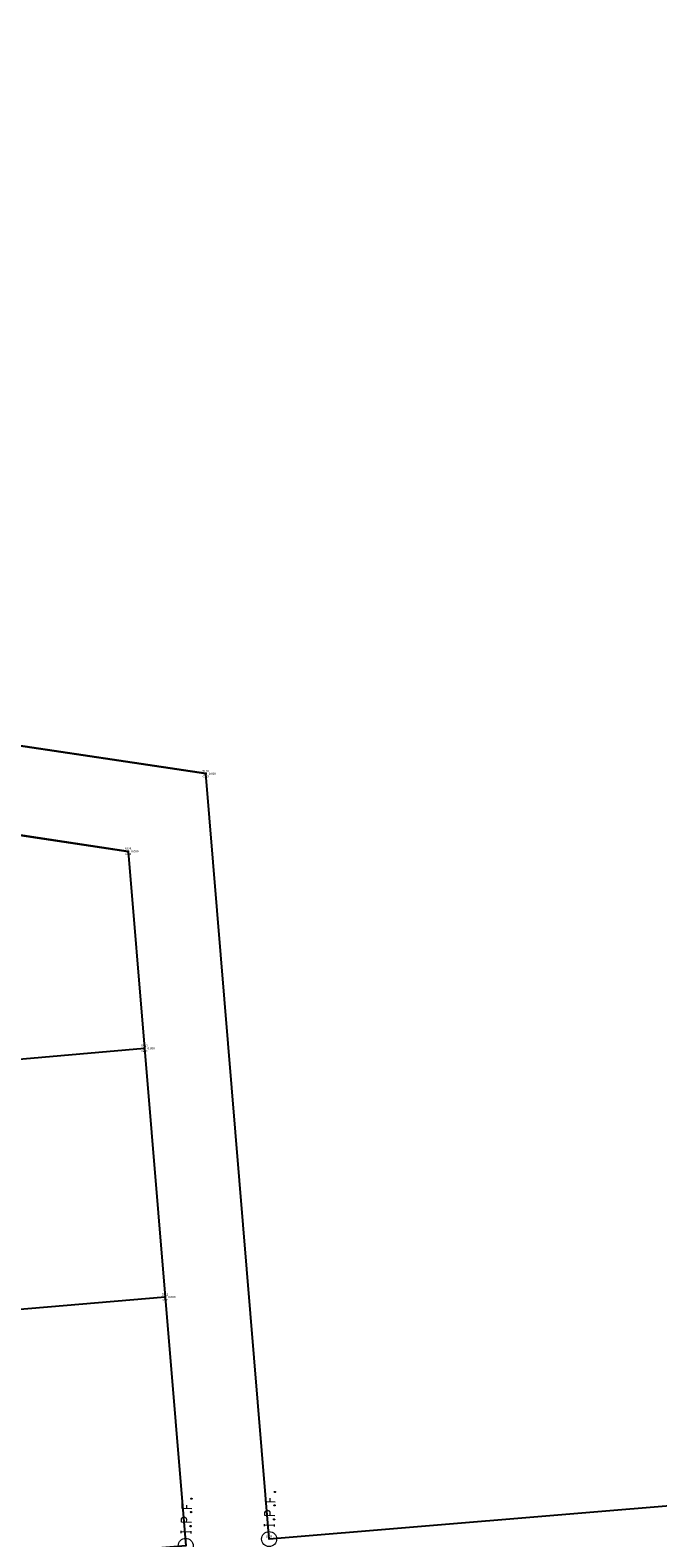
# Model space of a CAD drawing. Extents: x 2383805 to 2387584, y 226460 to 239380.
# Tile 20 of 49: x 2386989 to 2387109, y 227066 to 227356. Entities that reach past the tile are written whole.
import ezdxf
from ezdxf.enums import TextEntityAlignment as Align

# ---------------------------------------------------------------- set-up
doc = ezdxf.new("R2010")
doc.units = 0
doc.header["$LTSCALE"] = 20
doc.header["$MEASUREMENT"] = 0
doc.header["$PDSIZE"] = 2
for name, color, linetype in [('DV_X_Property_Line', 7, 'Continuous'), ('RW_X_PARCEL', 6, 'Continuous'), ('SV_X_Mon_Cells_Found', 7, 'Continuous'), ('SV_X_Shot_Marker', 2, 'Continuous'), ('SV_X_Text_Description', 7, 'Continuous'), ('SV_X_Text_Elevation', 7, 'Continuous'), ('SV_X_Text_Name', 7, 'Continuous')]:
    doc.layers.add(name, color=color, linetype=linetype)
doc.styles.add('PTXT', font='TXT')

# ---------------------------------------------------------------- blocks, each defined once
blk = doc.blocks.new('SPT9')
at = {"color": 0, "linetype": 'Continuous'}
for p, q in [((-0.5, 0), (0.5, 0)), ((0, -0.5), (0, 0.5))]:
    blk.add_line(p, q, dxfattribs=at)
blk = doc.blocks.new('IPF')
at = {"layer": 'SV_X_Mon_Cells_Found', "color": 7, "linetype": 'Continuous', "lineweight": 0, "flags": 128}
for points in [[(0.101, 0.04), (0.118, 0.04)], [(0.11, -0.04), (0.11, 0.04)], [(0.188, -0.04), (0.188, 0.04), (0.214, 0.04), (0.217, 0.039), (0.221, 0.038), (0.223, 0.037), (0.224, 0.036), (0.226, 0.032), (0.228, 0.029), (0.229, 0.024), (0.229, 0.017), (0.229, 0.014), (0.227, 0.01), (0.225, 0.006), (0.223, 0.004), (0.221, 0.003), (0.219, 0.002), (0.214, 0.001), (0.188, 0.001)], [(0.338, 0.04), (0.3, 0.04), (0.3, -0.04)], [(0.3, 0.001), (0.327, 0.001)], [(0.101, -0.04), (0.118, -0.04)], [(0.157, -0.029), (0.16, -0.029), (0.162, -0.031), (0.164, -0.033), (0.164, -0.036), (0.162, -0.039), (0.16, -0.04), (0.157, -0.04), (0.156, -0.039), (0.154, -0.036), (0.154, -0.033), (0.156, -0.031), (0.157, -0.029)], [(0.27, -0.029), (0.273, -0.029), (0.274, -0.031), (0.276, -0.033), (0.276, -0.036), (0.274, -0.039), (0.273, -0.04), (0.27, -0.04), (0.268, -0.039), (0.267, -0.036), (0.267, -0.033), (0.268, -0.031), (0.27, -0.029)], [(0.377, -0.029), (0.38, -0.029), (0.382, -0.031), (0.383, -0.033), (0.383, -0.036), (0.382, -0.039), (0.38, -0.04), (0.377, -0.04), (0.376, -0.039), (0.374, -0.036), (0.374, -0.033), (0.376, -0.031), (0.377, -0.029)]]:
    blk.add_lwpolyline(points, dxfattribs=at)
at = {"layer": 'SV_X_Mon_Cells_Found', "color": 7, "linetype": 'Continuous', "lineweight": 0}
blk.add_circle((0, 0), 0.06, dxfattribs=at)

msp = doc.modelspace()

# ---------------------------------------------------------------- linework, layer by layer
at = {"layer": 'DV_X_Property_Line'}
for p, q in [((2386907.69, 227151.26), (2387010.63, 227160.06)), ((2387014.6, 227112.22), (2386908.15, 227103.26))]:
    msp.add_line(p, q, dxfattribs=at)
msp.add_lwpolyline([(2387506.09, 227477.5), (2387526.21, 227441.56), (2387583.64, 227396), (2387574.78, 227110.5), (2387286.06, 227086.55), (2387034.62, 227065.69), (2387022.41, 227212.88), (2386894.05, 227232.08)], dxfattribs=at)
at = {"layer": 'DV_X_Property_Line', "elevation": 1211.12}
msp.add_lwpolyline([(2387014.6, 227112.22), (2387018.56, 227064.39), (2386908.6, 227055.27), (2386907.11, 227212.95), (2387007.49, 227197.93), (2387010.63, 227160.06)], close=True, dxfattribs=at)
at = {"layer": 'RW_X_PARCEL'}
for p, q in [((2386917.78, 227228.53), (2387022.41, 227212.88)), ((2387007.49, 227197.93), (2386917.27, 227211.42))]:
    msp.add_line(p, q, dxfattribs=at)
at = {"layer": 'SV_X_Shot_Marker'}
for p in [(2387022.41, 227212.88), (2387007.49, 227197.93), (2387010.63, 227160.06), (2387014.6, 227112.22)]:
    msp.add_point(p, dxfattribs=at)

# ---------------------------------------------------------------- block references
at = {"layer": 'SV_X_Mon_Cells_Found', "xscale": 24, "yscale": 24, "zscale": 24, "rotation": 88.23333333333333}
for p in [(2387034.62, 227065.69), (2387018.56, 227064.39)]:
    msp.add_blockref('IPF', p, dxfattribs=at)
at = {"layer": 'SV_X_Shot_Marker', "xscale": 0.4, "yscale": 0.4, "zscale": 0.4}
for p in [(2387022.41, 227212.88), (2387007.49, 227197.93), (2387010.63, 227160.06), (2387014.6, 227112.22)]:
    msp.add_blockref('SPT9', p, dxfattribs=at)

# ---------------------------------------------------------------- texts
at = {"layer": 'SV_X_Text_Description', "style": 'PTXT'}
for p in [(2387022.41, 227212.18), (2387007.49, 227197.23), (2387010.63, 227159.36), (2387014.6, 227111.52)]:
    msp.add_text('calpt', height=0.4, dxfattribs=at).set_placement(p, align=Align.CENTER)
at = {"layer": 'SV_X_Text_Elevation', "style": 'PTXT'}
for p in [(2387023.01, 227212.68), (2387008.09, 227197.73), (2387011.23, 227159.86), (2387015.2, 227112.02)]:
    msp.add_text('0.000', height=0.4, dxfattribs=at).set_placement(p)
at = {"layer": 'SV_X_Text_Name', "style": 'PTXT'}
for s, p in [('5126', (2387022.41, 227213.18)), ('5128', (2387007.49, 227198.23)), ('5130', (2387010.63, 227160.36)), ('5131', (2387014.6, 227112.52)), ('1364', (2387034.62, 227065.99, 1210.7))]:
    msp.add_text(s, height=0.4, dxfattribs=at).set_placement(p, align=Align.CENTER)

doc.saveas('drawing.dxf')
